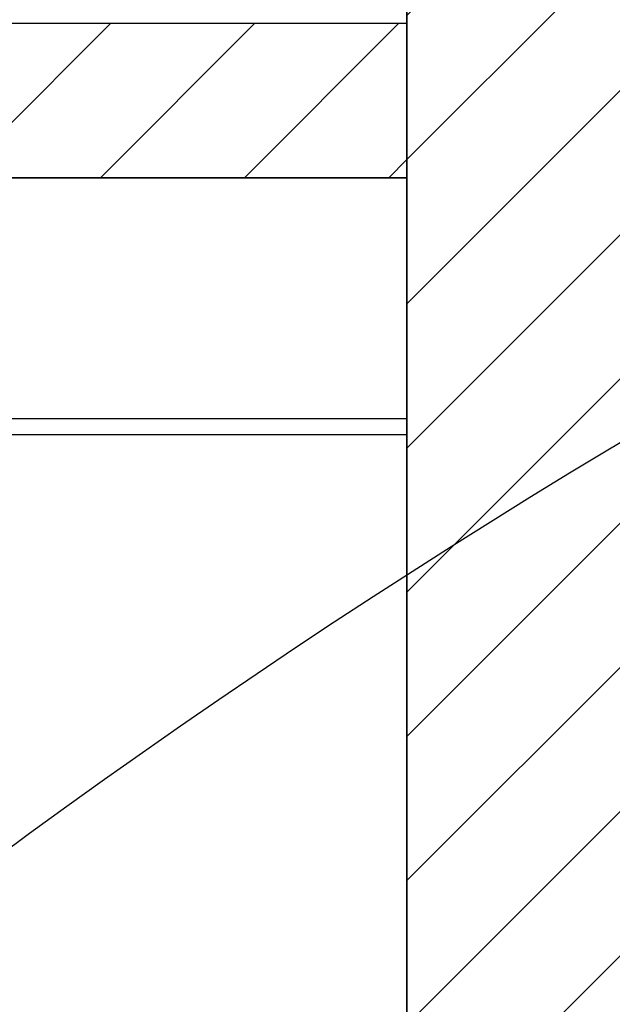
# Model space of a CAD drawing. Header units: millimetres. Extents: x 42924 to 92944, y -369470 to -179866.
# Tile 219 of 256: x 61105 to 61151, y -184099 to -184023. Entities that reach past the tile are written whole.
import ezdxf

# ---------------------------------------------------------------- set-up
doc = ezdxf.new("R2010")
doc.units = ezdxf.units.MM
for name, color, linetype in [('!! 1_hatch projektowane ściany', 8, 'Continuous'), ('!! 1_PROJ Sciany', 8, 'Continuous'), ('!! 1_zabudowa GK', 8, 'Continuous')]:
    doc.layers.add(name, color=color, linetype=linetype)
doc.layers.add('E_SAP_ZASIĘG', color=150, linetype='Continuous', plot=False)
pattern_1 = [(45, (0, 13698.2005), (-5.61266008, 5.61266008), [])]

msp = doc.modelspace()

# ---------------------------------------------------------------- hatches: boundary and pattern name
at = {"layer": '!! 1_hatch projektowane ściany'}
h = msp.add_hatch(dxfattribs=at)
h.set_pattern_fill('ANSI31', color=256, scale=2.5)
h.set_pattern_definition(pattern_1)
h.paths.add_polyline_path([(61399.56735, -184145.8878), (61399.56735, -184133.8878), (61155.43682, -184133.8878), (61155.43682, -183923.8878), (61399.56735, -183924.76298), (61399.56735, -183911.8878), (61147.43682, -183911.8878), (61147.43682, -183847.1378), (61135.43682, -183847.1378), (61135.43682, -184210.6378), (61147.43682, -184210.6378), (61147.43682, -184145.8878)])
h = msp.add_hatch(dxfattribs=at)
h.set_pattern_fill('ANSI31', color=256, scale=2.5)
h.set_pattern_definition(pattern_1)
h.paths.add_polyline_path([(60824.56735, -184034.8878), (61135.43682, -184034.8878), (61135.43682, -184022.8878), (60824.56735, -184022.8878)])

# ---------------------------------------------------------------- linework, layer by layer
for points in [[(61399.56735, -184145.8878), (61399.56735, -184133.8878), (61155.43682, -184133.8878), (61155.43682, -183923.8878), (61399.56735, -183924.76298), (61399.56735, -183911.8878), (61147.43682, -183911.8878), (61147.43682, -183847.1378), (61135.43682, -183847.1378), (61135.43682, -184210.6378), (61147.43682, -184210.6378), (61147.43682, -184145.8878)], [(60824.56735, -184034.8878), (61135.43682, -184034.8878), (61135.43682, -184022.8878), (60824.56735, -184022.8878)]]:
    msp.add_lwpolyline(points, close=True, dxfattribs=at)
at = {"layer": '!! 1_PROJ Sciany'}
for points in [[(61399.56735, -184145.8878), (61135.43682, -184145.8878), (61135.43682, -183911.8878), (61399.56735, -183911.8878)], [(61135.43682, -184022.8878), (60824.56735, -184022.8878)], [(61135.43682, -184034.8878), (60824.56735, -184034.8878)]]:
    msp.add_lwpolyline(points, dxfattribs=at)
at = {"layer": '!! 1_zabudowa GK'}
for points in [[(61135.43682, -184053.6378), (60824.56735, -184053.6378)], [(61135.43682, -184054.8878), (60824.56735, -184054.8878)]]:
    msp.add_lwpolyline(points, dxfattribs=at)
at = {"layer": 'E_SAP_ZASIĘG'}
for centre in [(61589.69013, -184051.49546), (61459.23087, -184571.00094)]:
    msp.add_circle(centre, 600, dxfattribs=at)

doc.saveas('drawing.dxf')
